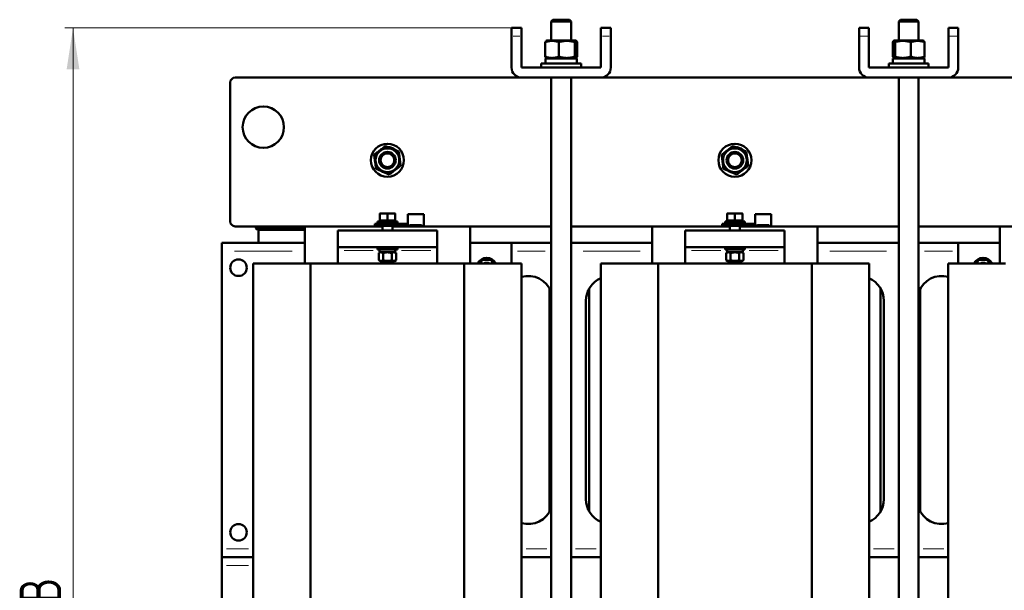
# Model space of a CAD drawing. Header units: millimetres. Extents: x 0 to 1498, y 0 to 2100.
# Tile 4 of 7: x 363 to 958, y 811 to 1156. Entities that reach past the tile are written whole.
import ezdxf

# ---------------------------------------------------------------- set-up
doc = ezdxf.new("R2010")
doc.units = ezdxf.units.MM
doc.header["$LTSCALE"] = 5
doc.linetypes.add('SLD-Сплошная', pattern=[0])
doc.styles.add('SLDTEXTSTYLE0', font='TXT', dxfattribs={"width": 0.7})
doc.styles.add('SLDTEXTSTYLE1', font='TXT', dxfattribs={"width": 0.7, "bigfont": 'bigfont'})
doc.dimstyles.new('SLDDIMSTYLE0', dxfattribs={"dimtxt": 25, "dimasz": 25, "dimexe": 0, "dimexo": 0.0625, "dimgap": 6.25, "dimtad": 2, "dimdec": 1, "dimrnd": 1e-09, "dimzin": 12, "dimdsep": 46, "dimtxsty": 'SLDTEXTSTYLE0', "dimsah": 1, "dimcen": 0.09, "dimadec": 0, "dimazin": 3, "dimtfac": 1, "dimtdec": 3, "dimtofl": 0, "dimtmove": 0, "dimatfit": 3, "dimfxl": 0, "dimfrac": 2, "dimtolj": 1, "dimtzin": 12, "dimarcsym": 0})

# ---------------------------------------------------------------- blocks, each defined once
blk = doc.blocks.new('_D_1')
at = {"color": 7, "linetype": 'SLD-Сплошная', "lineweight": 0}
for p, q in [((659.73, 1150.78), (389.78, 1150.78)), ((394.78, 470.78), (394.78, 1150.78)), ((534.73, 470.78), (389.78, 470.78))]:
    blk.add_line(p, q, dxfattribs=at)
at = {"color": 7, "linetype": 'SLD-Сплошная', "lineweight": 18}
for points in [[(394.78, 1150.78), (390.94, 1125.78), (398.63, 1125.78)], [(394.78, 470.78), (398.63, 495.78), (390.94, 495.78)]]:
    blk.add_solid(points, dxfattribs=at)
at = {"color": 7, "linetype": 'SLD-Сплошная', "lineweight": 18, "insert": (362.56, 802.78), "char_height": 25, "attachment_point": 1, "rotation": 90, "style": 'SLDTEXTSTYLE1'}
blk.add_mtext('В', dxfattribs=at)

msp = doc.modelspace()

# ---------------------------------------------------------------- linework, layer by layer
at = {"color": 7, "linetype": 'SLD-Сплошная', "lineweight": 50}
for p, q in [((684.78, 1155.78), (683.78, 1154.78)), ((683.78, 1154.78), (683.78, 1143.18)), ((695.78, 1154.78), (683.78, 1154.78)), ((694.78, 1155.78), (684.78, 1155.78)), ((695.78, 1154.78), (694.78, 1155.78)), ((695.78, 1143.18), (695.78, 1154.78)), ((894.78, 1155.78), (893.78, 1154.78)), ((893.78, 1154.78), (893.78, 1143.18)), ((905.78, 1154.78), (893.78, 1154.78)), ((904.78, 1155.78), (894.78, 1155.78)), ((905.78, 1154.78), (904.78, 1155.78)), ((905.78, 1143.18), (905.78, 1154.78)), ((665.78, 1150.78), (659.78, 1150.78)), ((659.78, 1145.78), (659.78, 1150.78)), ((665.78, 1150.78), (665.78, 1145.78)), ((713.78, 1150.78), (719.78, 1150.78)), ((713.78, 1145.78), (713.78, 1150.78)), ((719.78, 1145.78), (719.78, 1150.78)), ((875.78, 1150.78), (869.78, 1150.78)), ((869.78, 1150.78), (869.78, 1145.78)), ((875.78, 1150.78), (875.78, 1145.78)), ((923.78, 1150.78), (929.78, 1150.78)), ((923.78, 1145.78), (923.78, 1150.78)), ((929.78, 1145.78), (929.78, 1150.78)), ((659.78, 1126.78), (659.78, 1145.78)), ((665.78, 1145.78), (665.78, 1126.78)), ((680.69, 1142.91), (680.68, 1142.9)), ((681.16, 1143.18), (680.69, 1142.91)), ((698.41, 1143.18), (681.16, 1143.18)), ((698.88, 1142.91), (698.41, 1143.18)), ((713.78, 1126.78), (713.78, 1145.78)), ((719.78, 1145.78), (719.78, 1126.78)), ((869.78, 1126.78), (869.78, 1145.78)), ((875.78, 1145.78), (875.78, 1126.78)), ((891.16, 1143.18), (890.68, 1142.9)), ((908.41, 1143.18), (891.16, 1143.18)), ((908.89, 1142.9), (908.41, 1143.18)), ((923.78, 1126.78), (923.78, 1145.78)), ((929.78, 1145.78), (929.78, 1126.78)), ((680.18, 1133.4), (680.18, 1142.16)), ((688.43, 1133.4), (688.43, 1142.16)), ((698.03, 1133.4), (698.03, 1142.16)), ((699.38, 1133.4), (699.38, 1142.16)), ((890.18, 1142.16), (890.18, 1133.4)), ((891.54, 1142.16), (891.54, 1133.4)), ((901.14, 1142.16), (901.14, 1133.4)), ((909.38, 1133.4), (909.38, 1142.16)), ((680.23, 1132.38), (680.23, 1129.28)), ((699.33, 1132.38), (680.23, 1132.38)), ((680.71, 1132.64), (681.16, 1132.38)), ((698.41, 1132.38), (698.86, 1132.64)), ((699.33, 1129.28), (699.33, 1132.38)), ((890.23, 1132.38), (890.23, 1129.28)), ((909.33, 1132.38), (890.23, 1132.38)), ((890.71, 1132.64), (891.16, 1132.38)), ((908.41, 1132.38), (908.86, 1132.64)), ((909.33, 1129.28), (909.33, 1132.38)), ((665.78, 1126.78), (713.78, 1126.78)), ((677.78, 1129.28), (677.78, 1126.78)), ((701.78, 1129.28), (677.78, 1129.28)), ((701.78, 1126.78), (701.78, 1129.28)), ((875.78, 1126.78), (923.78, 1126.78)), ((887.78, 1129.28), (887.78, 1126.78)), ((911.78, 1129.28), (887.78, 1129.28)), ((911.78, 1126.78), (911.78, 1129.28)), ((492.78, 1120.78), (665.78, 1120.78)), ((713.78, 1120.78), (665.78, 1120.78)), ((683.78, 1120.78), (683.78, 526.78)), ((695.78, 526.78), (695.78, 1120.78)), ((713.78, 1120.78), (875.78, 1120.78)), ((923.78, 1120.78), (875.78, 1120.78)), ((893.78, 1120.78), (893.78, 526.78)), ((905.78, 526.78), (905.78, 1120.78)), ((923.78, 1120.78), (1096.78, 1120.78)), ((489.78, 1033.78), (489.78, 1117.78)), ((587.66, 1077.71), (587.83, 1078.13)), ((589.16, 1077.43), (589.83, 1076.93)), ((797.66, 1077.71), (797.83, 1078.13)), ((799.16, 1077.43), (799.83, 1076.93)), ((582.45, 1038.66), (580.12, 1038.66)), ((580.12, 1034.28), (580.12, 1038.4)), ((587.12, 1038.66), (582.45, 1038.66)), ((584.79, 1034.28), (584.79, 1038.4)), ((589.46, 1038.66), (587.12, 1038.66)), ((589.46, 1038.4), (589.46, 1034.28)), ((606.78, 1038.15), (597.07, 1038.15)), ((792.45, 1038.66), (790.12, 1038.66)), ((790.12, 1034.28), (790.12, 1038.4)), ((797.12, 1038.66), (792.45, 1038.66)), ((794.79, 1034.28), (794.79, 1038.4)), ((799.46, 1038.66), (797.12, 1038.66)), ((799.46, 1038.4), (799.46, 1034.28)), ((816.78, 1038.15), (807.07, 1038.15)), ((581.79, 1030.78), (492.78, 1030.78)), ((505.28, 1030.78), (505.28, 1029.78)), ((534.22, 1030.1), (534.78, 1030.1)), ((534.78, 1008.28), (534.78, 1030.78)), ((577.16, 1032.39), (577.16, 1031.21)), ((578.79, 1033.68), (578.79, 1032.43)), ((578.79, 1033.68), (584.79, 1033.68)), ((580.12, 1034.28), (582.45, 1034.28)), ((581.79, 1032.43), (581.79, 1032.39)), ((581.79, 1031.21), (581.79, 1028.28)), ((582.45, 1034.28), (584.79, 1034.28)), ((584.79, 1034.28), (587.12, 1034.28)), ((584.79, 1033.68), (590.79, 1033.68)), ((587.12, 1034.28), (589.46, 1034.28)), ((587.79, 1032.39), (587.79, 1032.43)), ((587.79, 1028.28), (587.79, 1031.21)), ((683.78, 1030.78), (587.79, 1030.78)), ((588.47, 1031.21), (588.47, 1032.39)), ((588.92, 1033.68), (589.46, 1034.28)), ((590.79, 1032.43), (590.79, 1033.68)), ((597.07, 1031.22), (598.45, 1031.22)), ((598.45, 1031.21), (606.78, 1031.21)), ((634.78, 1030.78), (634.78, 1008.28)), ((791.79, 1030.78), (695.78, 1030.78)), ((744.78, 1008.28), (744.78, 1030.78)), ((787.16, 1032.39), (787.16, 1031.21)), ((788.79, 1033.68), (788.79, 1032.43)), ((794.79, 1033.68), (788.79, 1033.68)), ((790.12, 1034.28), (792.45, 1034.28)), ((791.79, 1032.43), (791.79, 1032.39)), ((791.79, 1031.21), (791.79, 1028.28)), ((792.45, 1034.28), (794.79, 1034.28)), ((794.79, 1034.28), (797.12, 1034.28)), ((800.79, 1033.68), (794.79, 1033.68)), ((797.12, 1034.28), (799.46, 1034.28)), ((797.79, 1032.39), (797.79, 1032.43)), ((797.79, 1028.28), (797.79, 1031.21)), ((893.78, 1030.78), (797.79, 1030.78)), ((798.47, 1031.21), (798.47, 1032.39)), ((798.92, 1033.68), (799.46, 1034.28)), ((800.79, 1032.43), (800.79, 1033.68)), ((807.07, 1031.22), (808.45, 1031.22)), ((808.45, 1031.21), (816.78, 1031.21)), ((844.78, 1030.78), (844.78, 1008.28)), ((1001.79, 1030.78), (905.78, 1030.78)), ((954.78, 1008.28), (954.78, 1030.78)), ((506.28, 1028.78), (534.78, 1028.78)), ((506.78, 1028.78), (506.78, 1020.78)), ((554.78, 1028.28), (614.78, 1028.28)), ((554.78, 1028.28), (554.78, 1018.28)), ((614.78, 1018.28), (614.78, 1028.28)), ((764.78, 1028.28), (824.78, 1028.28)), ((764.78, 1028.28), (764.78, 1018.28)), ((824.78, 1018.28), (824.78, 1028.28)), ((534.78, 1020.78), (484.78, 1020.78)), ((484.78, 1020.78), (484.78, 1015.78)), ((554.78, 1018.28), (614.78, 1018.28)), ((554.78, 1018.28), (554.78, 1016.28)), ((578.79, 1018.01), (578.79, 1016.76)), ((584.79, 1018.01), (578.79, 1018.01)), ((590.79, 1018.01), (584.79, 1018.01)), ((590.79, 1016.76), (590.79, 1018.01)), ((614.78, 1018.28), (614.78, 1016.28)), ((634.78, 1020.78), (683.78, 1020.78)), ((659.78, 1020.78), (659.78, 1008.28)), ((695.78, 1020.78), (744.78, 1020.78)), ((764.78, 1018.28), (824.78, 1018.28)), ((764.78, 1018.28), (764.78, 1016.28)), ((788.79, 1018.01), (788.79, 1016.76)), ((794.79, 1018.01), (788.79, 1018.01)), ((800.79, 1018.01), (794.79, 1018.01)), ((800.79, 1016.76), (800.79, 1018.01)), ((824.78, 1018.28), (824.78, 1016.28)), ((844.78, 1020.78), (893.78, 1020.78)), ((905.78, 1020.78), (954.78, 1020.78)), ((929.78, 1020.78), (929.78, 1008.28)), ((484.78, 1015.78), (484.78, 835.78)), ((554.78, 1016.28), (554.78, 1008.28)), ((578.79, 1016.76), (584.79, 1016.76)), ((580.48, 1015.21), (579.59, 1014.7)), ((579.59, 1010.32), (579.59, 1014.7)), ((580.01, 1016.76), (580.01, 1015.21)), ((580.01, 1015.21), (589.56, 1015.21)), ((582.19, 1010.32), (582.19, 1014.7)), ((584.79, 1016.76), (590.79, 1016.76)), ((587.39, 1010.32), (587.39, 1014.7)), ((589.99, 1014.7), (589.1, 1015.21)), ((589.56, 1015.21), (589.56, 1016.76)), ((589.99, 1014.7), (589.99, 1010.32)), ((614.78, 1016.28), (614.78, 1008.28)), ((764.78, 1016.28), (764.78, 1008.28)), ((788.79, 1016.76), (794.79, 1016.76)), ((790.48, 1015.21), (789.59, 1014.7)), ((789.59, 1010.32), (789.59, 1014.7)), ((790.01, 1016.76), (790.01, 1015.21)), ((790.01, 1015.21), (799.56, 1015.21)), ((792.19, 1010.32), (792.19, 1014.7)), ((794.79, 1016.76), (800.79, 1016.76)), ((797.39, 1010.32), (797.39, 1014.7)), ((799.99, 1014.7), (799.1, 1015.21)), ((799.56, 1015.21), (799.56, 1016.76)), ((799.99, 1014.7), (799.99, 1010.32)), ((824.78, 1016.28), (824.78, 1008.28)), ((503.67, 1008.28), (503.67, 633.28)), ((503.67, 1008.28), (538.38, 1008.28)), ((538.38, 633.28), (538.38, 1008.28)), ((538.38, 1008.28), (631.19, 1008.28)), ((579.59, 1010.32), (580.48, 1009.81)), ((589.1, 1009.81), (580.48, 1009.81)), ((589.1, 1009.81), (589.99, 1010.32)), ((631.19, 1008.28), (631.19, 633.28)), ((631.19, 1008.28), (665.9, 1008.28)), ((640.83, 1008.28), (642.08, 1010.46)), ((642.08, 1010.46), (647.48, 1010.46)), ((647.48, 1010.46), (648.74, 1008.28)), ((665.9, 633.28), (665.9, 1008.28)), ((713.67, 1008.28), (713.67, 633.28)), ((713.67, 1008.28), (748.38, 1008.28)), ((748.38, 633.28), (748.38, 1008.28)), ((748.38, 1008.28), (841.19, 1008.28)), ((789.59, 1010.32), (790.48, 1009.81)), ((799.1, 1009.81), (790.48, 1009.81)), ((799.1, 1009.81), (799.99, 1010.32)), ((841.19, 1008.28), (841.19, 633.28)), ((841.19, 1008.28), (875.9, 1008.28)), ((875.9, 633.28), (875.9, 1008.28)), ((923.67, 1008.28), (923.67, 633.28)), ((923.67, 1008.28), (958.38, 1008.28)), ((940.83, 1008.28), (942.08, 1010.46)), ((942.08, 1010.46), (947.48, 1010.46)), ((947.48, 1010.46), (948.74, 1008.28)), ((682.78, 858.3), (682.78, 993.26)), ((706.78, 993.26), (706.78, 858.3)), ((882.78, 858.3), (882.78, 993.26)), ((906.78, 993.26), (906.78, 858.3)), ((704.78, 865.78), (704.78, 985.78)), ((884.78, 985.78), (884.78, 865.78)), ((484.78, 835.78), (484.78, 830.78)), ((484.78, 830.78), (503.67, 830.78)), ((484.78, 825.78), (484.78, 830.78)), ((683.78, 830.78), (665.9, 830.78)), ((713.67, 830.78), (695.78, 830.78)), ((893.78, 830.78), (875.9, 830.78)), ((923.67, 830.78), (905.78, 830.78)), ((484.78, 715.78), (484.78, 825.78))]:
    msp.add_line(p, q, dxfattribs=at)
at = {"color": 8, "linetype": 'SLD-Сплошная', "lineweight": 18}
for p, q in [((660.68, 1145.78), (664.88, 1145.78)), ((714.68, 1145.78), (718.88, 1145.78)), ((870.68, 1145.78), (874.88, 1145.78)), ((924.68, 1145.78), (928.88, 1145.78)), ((534.78, 1029.78), (505.28, 1029.78)), ((534.22, 1030.78), (534.22, 1030.1)), ((605.32, 1032), (598.52, 1032)), ((815.32, 1032), (808.52, 1032)), ((527.28, 1015.78), (492.28, 1015.78)), ((576.23, 1016.28), (558.57, 1016.28)), ((611, 1016.28), (593.35, 1016.28)), ((680.18, 1015.78), (663.38, 1015.78)), ((737.43, 1015.78), (703.13, 1015.78)), ((786.23, 1016.28), (768.57, 1016.28)), ((821, 1016.28), (803.35, 1016.28)), ((886.43, 1015.78), (852.13, 1015.78)), ((926.18, 1015.78), (909.38, 1015.78)), ((500.84, 835.78), (487.62, 835.78)), ((681.1, 835.78), (668.58, 835.78)), ((710.99, 835.78), (698.47, 835.78)), ((891.1, 835.78), (878.58, 835.78)), ((920.99, 835.78), (908.47, 835.78)), ((487.62, 825.78), (500.84, 825.78))]:
    msp.add_line(p, q, dxfattribs=at)
at = {"color": 7, "linetype": 'SLD-Сплошная', "lineweight": 50, "flags": 128}
for points in [[(585.7, 1078.69), (586.23, 1078.61), (587.83, 1078.13)], [(795.7, 1078.69), (796.23, 1078.61), (797.83, 1078.13)]]:
    msp.add_lwpolyline(points, dxfattribs=at)
at = {"color": 7, "linetype": 'SLD-Сплошная', "lineweight": 50}
for centre, radius in [((509.78, 1090.78), 12.5), ((584.78, 1070.78), 10), ((584.78, 1070.78), 7.19), ((794.78, 1070.78), 10), ((794.78, 1070.78), 7.19), ((584.78, 1070.78), 5), ((584.78, 1070.78), 4.17), ((794.78, 1070.78), 5), ((794.78, 1070.78), 4.17), ((494.78, 1005.78), 5), ((494.78, 845.78), 5)]:
    msp.add_circle(centre, radius, dxfattribs=at)
for centre, radius, start, end in [((665.78, 1126.78), 6, 180, 270), ((713.78, 1126.78), 6, 270, 0), ((875.78, 1126.78), 6, 180, 270), ((923.78, 1126.78), 6, 270, 0), ((492.78, 1117.78), 3, 90, 180), ((584.78, 1070.78), 7.96, 56.67553, 67.47733), ((794.78, 1070.78), 7.96, 56.67553, 67.47733), ((492.78, 1033.78), 3, 180, 270), ((506.28, 1029.78), 1, 180, 270), ((534.23, 1037.6), 7.5, 245.36881, 269.90191), ((644.78, 1005.78), 6, 24.62432, 155.37568), ((944.78, 1005.78), 6, 24.62432, 155.37568), ((644.78, 1005.78), 3, 56.44269, 123.55731), ((944.78, 1005.78), 3, 56.44269, 123.55731), ((669.78, 985.78), 15, 21.03904, 105.466), ((919.78, 985.78), 15, 74.53398, 158.96091), ((719.78, 985.78), 15, 113.57817, 180), ((869.78, 985.78), 15, 0, 66.42181), ((719.78, 865.78), 15, 180, 246.42183), ((869.78, 865.78), 15, 293.57819, 0), ((669.78, 865.78), 15, 254.534, 338.96096), ((919.78, 865.78), 15, 201.03909, 285.46602)]:
    msp.add_arc(centre, radius, start, end, dxfattribs=at)
for points, knots in [([(680.18, 1142.16), (680.86, 1142.41), (681.54, 1142.61), (682.91, 1142.89), (683.6, 1142.96), (684.65, 1142.97), (685, 1142.95), (685.7, 1142.87), (686.05, 1142.82), (687.08, 1142.61), (687.76, 1142.41), (688.43, 1142.16)], [0, 0, 0, 0, 0.25, 0.25, 0.5, 0.5, 0.625, 0.625, 0.75, 0.75, 1, 1, 1, 1]), ([(680.71, 1142.88), (680.64, 1142.84), (680.46, 1142.74), (680.29, 1142.38), (680.18, 1142.16)], [0, 0, 0, 0, 0.394844, 1, 1, 1, 1]), ([(688.43, 1142.16), (689.22, 1142.41), (690.01, 1142.61), (691.61, 1142.89), (692.41, 1142.96), (693.63, 1142.97), (694.03, 1142.95), (694.84, 1142.87), (695.25, 1142.82), (696.46, 1142.61), (697.25, 1142.41), (698.03, 1142.16)], [0, 0, 0, 0, 0.25, 0.25, 0.5, 0.5, 0.625, 0.625, 0.75, 0.75, 1, 1, 1, 1]), ([(698.03, 1142.16), (698.14, 1142.41), (698.25, 1142.61), (698.48, 1142.89), (698.59, 1142.96), (698.76, 1142.97), (698.82, 1142.95), (698.94, 1142.87), (698.99, 1142.82), (699.16, 1142.61), (699.27, 1142.41), (699.38, 1142.16)], [0, 0, 0, 0, 0.25, 0.25, 0.5, 0.5, 0.625, 0.625, 0.75, 0.75, 1, 1, 1, 1]), ([(890.18, 1142.16), (890.29, 1142.41), (890.41, 1142.61), (890.63, 1142.89), (890.74, 1142.96), (890.92, 1142.97), (890.97, 1142.95), (891.09, 1142.87), (891.15, 1142.82), (891.31, 1142.61), (891.43, 1142.41), (891.54, 1142.16)], [0, 0, 0, 0, 0.25, 0.25, 0.5, 0.5, 0.625, 0.625, 0.75, 0.75, 1, 1, 1, 1]), ([(891.54, 1142.16), (892.32, 1142.41), (893.11, 1142.61), (894.7, 1142.89), (895.5, 1142.96), (896.73, 1142.97), (897.13, 1142.95), (897.95, 1142.87), (898.35, 1142.82), (899.55, 1142.61), (900.35, 1142.41), (901.14, 1142.16)], [0, 0, 0, 0, 0.25, 0.25, 0.5, 0.5, 0.625, 0.625, 0.75, 0.75, 1, 1, 1, 1]), ([(901.14, 1142.16), (901.81, 1142.41), (902.49, 1142.61), (903.86, 1142.89), (904.55, 1142.96), (905.6, 1142.97), (905.96, 1142.95), (906.65, 1142.87), (907, 1142.82), (908.03, 1142.61), (908.71, 1142.41), (909.38, 1142.16)], [0, 0, 0, 0, 0.25, 0.25, 0.5, 0.5, 0.625, 0.625, 0.75, 0.75, 1, 1, 1, 1]), ([(909.38, 1142.16), (909.27, 1142.41), (909.1, 1142.78), (908.92, 1142.84), (908.86, 1142.86)], [0, 0, 0, 0, 0.682894, 1, 1, 1, 1]), ([(688.43, 1133.4), (687.76, 1133.16), (687.08, 1132.96), (685.71, 1132.68), (685.02, 1132.6), (683.97, 1132.6), (683.61, 1132.62), (682.92, 1132.69), (682.57, 1132.74), (681.54, 1132.95), (680.86, 1133.16), (680.18, 1133.4)], [0, 0, 0, 0, 0.25, 0.25, 0.5, 0.5, 0.625, 0.625, 0.75, 0.75, 1, 1, 1, 1]), ([(698.03, 1133.4), (697.25, 1133.16), (696.46, 1132.96), (694.86, 1132.68), (694.06, 1132.6), (692.83, 1132.6), (692.42, 1132.62), (691.61, 1132.69), (691.21, 1132.74), (690.01, 1132.95), (689.22, 1133.16), (688.43, 1133.4)], [0, 0, 0, 0, 0.25, 0.25, 0.5, 0.5, 0.625, 0.625, 0.75, 0.75, 1, 1, 1, 1]), ([(699.38, 1133.4), (699.27, 1133.16), (699.16, 1132.95), (698.94, 1132.67), (698.82, 1132.6), (698.59, 1132.6), (698.48, 1132.67), (698.25, 1132.95), (698.14, 1133.16), (698.03, 1133.4)], [0, 0, 0, 0, 0.25, 0.25, 0.5, 0.5, 0.75, 0.75, 1, 1, 1, 1]), ([(891.54, 1133.4), (891.43, 1133.16), (891.32, 1132.96), (891.09, 1132.68), (890.98, 1132.6), (890.81, 1132.6), (890.75, 1132.62), (890.63, 1132.69), (890.58, 1132.74), (890.41, 1132.95), (890.3, 1133.16), (890.18, 1133.4)], [0, 0, 0, 0, 0.25, 0.25, 0.5, 0.5, 0.625, 0.625, 0.75, 0.75, 1, 1, 1, 1]), ([(901.14, 1133.4), (900.35, 1133.16), (899.56, 1132.96), (897.97, 1132.68), (897.16, 1132.6), (895.94, 1132.6), (895.53, 1132.62), (894.72, 1132.69), (894.31, 1132.74), (893.11, 1132.95), (892.32, 1133.16), (891.54, 1133.4)], [0, 0, 0, 0, 0.25, 0.25, 0.5, 0.5, 0.625, 0.625, 0.75, 0.75, 1, 1, 1, 1]), ([(909.38, 1133.4), (908.71, 1133.16), (908.03, 1132.96), (906.66, 1132.68), (905.97, 1132.6), (904.92, 1132.6), (904.57, 1132.62), (903.87, 1132.69), (903.52, 1132.74), (902.49, 1132.95), (901.81, 1133.16), (901.14, 1133.4)], [0, 0, 0, 0, 0.25, 0.25, 0.5, 0.5, 0.625, 0.625, 0.75, 0.75, 1, 1, 1, 1]), ([(583.66, 1079.37), (583.1, 1078.94), (582.53, 1078.5), (581.39, 1077.63), (580.81, 1077.19), (579.94, 1076.51), (579.64, 1076.29), (579.06, 1075.84), (578.77, 1075.62), (577.91, 1074.96), (577.35, 1074.53), (576.78, 1074.1)], [0, 0, 0, 0, 0.25, 0.25, 0.5, 0.5, 0.625, 0.625, 0.75, 0.75, 1, 1, 1, 1]), ([(591.66, 1076.05), (591, 1076.32), (590.35, 1076.59), (589.02, 1077.15), (588.34, 1077.42), (587.32, 1077.85), (586.98, 1077.99), (586.31, 1078.27), (585.97, 1078.41), (584.97, 1078.82), (584.31, 1079.1), (583.66, 1079.37)], [0, 0, 0, 0, 0.25, 0.25, 0.5, 0.5, 0.625, 0.625, 0.75, 0.75, 1, 1, 1, 1]), ([(793.66, 1079.37), (793.1, 1078.94), (792.53, 1078.5), (791.39, 1077.63), (790.81, 1077.19), (789.94, 1076.51), (789.64, 1076.29), (789.06, 1075.84), (788.77, 1075.62), (787.91, 1074.96), (787.35, 1074.53), (786.78, 1074.1)], [0, 0, 0, 0, 0.25, 0.25, 0.5, 0.5, 0.625, 0.625, 0.75, 0.75, 1, 1, 1, 1]), ([(801.66, 1076.05), (801, 1076.32), (800.35, 1076.59), (799.02, 1077.15), (798.34, 1077.42), (797.32, 1077.85), (796.98, 1077.99), (796.31, 1078.27), (795.97, 1078.41), (794.97, 1078.82), (794.31, 1079.1), (793.66, 1079.37)], [0, 0, 0, 0, 0.25, 0.25, 0.5, 0.5, 0.625, 0.625, 0.75, 0.75, 1, 1, 1, 1]), ([(576.78, 1074.1), (576.88, 1073.4), (576.97, 1072.69), (577.16, 1071.26), (577.25, 1070.52), (577.44, 1069.08), (577.54, 1068.36), (577.73, 1066.93), (577.82, 1066.21), (577.91, 1065.51)], [0, 0, 0, 0, 0.25, 0.25, 0.5, 0.5, 0.75, 0.75, 1, 1, 1, 1]), ([(592.78, 1067.46), (592.69, 1068.17), (592.6, 1068.87), (592.41, 1070.31), (592.31, 1071.04), (592.12, 1072.49), (592.03, 1073.21), (591.84, 1074.64), (591.75, 1075.35), (591.66, 1076.05)], [0, 0, 0, 0, 0.25, 0.25, 0.5, 0.5, 0.75, 0.75, 1, 1, 1, 1]), ([(786.78, 1074.1), (786.88, 1073.4), (786.97, 1072.69), (787.16, 1071.26), (787.25, 1070.52), (787.44, 1069.08), (787.54, 1068.36), (787.73, 1066.93), (787.82, 1066.21), (787.91, 1065.51)], [0, 0, 0, 0, 0.25, 0.25, 0.5, 0.5, 0.75, 0.75, 1, 1, 1, 1]), ([(802.78, 1067.46), (802.69, 1068.17), (802.6, 1068.87), (802.41, 1070.31), (802.31, 1071.04), (802.12, 1072.49), (802.03, 1073.21), (801.84, 1074.64), (801.75, 1075.35), (801.66, 1076.05)], [0, 0, 0, 0, 0.25, 0.25, 0.5, 0.5, 0.75, 0.75, 1, 1, 1, 1]), ([(577.91, 1065.51), (578.56, 1065.24), (579.22, 1064.97), (580.55, 1064.42), (581.22, 1064.14), (582.24, 1063.72), (582.59, 1063.57), (583.26, 1063.29), (583.6, 1063.15), (584.6, 1062.74), (585.26, 1062.47), (585.91, 1062.19)], [0, 0, 0, 0, 0.25, 0.25, 0.5, 0.5, 0.625, 0.625, 0.75, 0.75, 1, 1, 1, 1]), ([(585.91, 1062.19), (586.47, 1062.63), (587.04, 1063.06), (588.18, 1063.93), (588.76, 1064.38), (589.63, 1065.05), (589.93, 1065.27), (590.51, 1065.72), (590.8, 1065.94), (591.66, 1066.6), (592.22, 1067.03), (592.78, 1067.46)], [0, 0, 0, 0, 0.25, 0.25, 0.5, 0.5, 0.625, 0.625, 0.75, 0.75, 1, 1, 1, 1]), ([(787.91, 1065.51), (788.56, 1065.24), (789.22, 1064.97), (790.55, 1064.42), (791.22, 1064.14), (792.24, 1063.72), (792.59, 1063.57), (793.26, 1063.29), (793.6, 1063.15), (794.6, 1062.74), (795.26, 1062.47), (795.91, 1062.19)], [0, 0, 0, 0, 0.25, 0.25, 0.5, 0.5, 0.625, 0.625, 0.75, 0.75, 1, 1, 1, 1]), ([(795.91, 1062.19), (796.47, 1062.63), (797.04, 1063.06), (798.18, 1063.93), (798.76, 1064.38), (799.63, 1065.05), (799.93, 1065.27), (800.51, 1065.72), (800.8, 1065.94), (801.66, 1066.6), (802.22, 1067.03), (802.78, 1067.46)], [0, 0, 0, 0, 0.25, 0.25, 0.5, 0.5, 0.625, 0.625, 0.75, 0.75, 1, 1, 1, 1]), ([(597.07, 1033.9), (597.07, 1034.38), (597.07, 1034.86), (597.07, 1035.76), (597.07, 1036.19), (597.07, 1036.95), (597.07, 1037.28), (597.07, 1037.82), (597.07, 1038.02), (597.07, 1038.15)], [0, 0, 0, 0, 0.25, 0.25, 0.5, 0.5, 0.75, 0.75, 1, 1, 1, 1]), ([(606.78, 1038.15), (606.78, 1038.13), (606.78, 1038.09), (606.78, 1038.02), (606.78, 1037.95), (606.78, 1037.86), (606.78, 1037.77), (606.78, 1037.67), (606.78, 1037.46), (606.78, 1037.11), (606.78, 1036.58), (606.78, 1035.97), (606.78, 1035.43), (606.78, 1034.97), (606.78, 1034.62), (606.78, 1034.26), (606.78, 1034.02), (606.78, 1033.9)], [0, 0, 0, 0, 0.0357792, 0.0713667, 0.1068381, 0.1422701, 0.1777394, 0.2133225, 0.2490951, 0.3754918, 0.5020307, 0.6254929, 0.7490191, 0.811945, 0.8744703, 0.9370153, 1, 1, 1, 1]), ([(807.07, 1033.9), (807.07, 1034.38), (807.07, 1034.86), (807.07, 1035.76), (807.07, 1036.19), (807.07, 1036.95), (807.07, 1037.28), (807.07, 1037.82), (807.07, 1038.02), (807.07, 1038.15)], [0, 0, 0, 0, 0.25, 0.25, 0.5, 0.5, 0.75, 0.75, 1, 1, 1, 1]), ([(816.78, 1038.15), (816.78, 1038.13), (816.78, 1038.09), (816.78, 1038.02), (816.78, 1037.95), (816.78, 1037.86), (816.78, 1037.77), (816.78, 1037.67), (816.78, 1037.46), (816.78, 1037.11), (816.78, 1036.58), (816.78, 1035.97), (816.78, 1035.43), (816.78, 1034.97), (816.78, 1034.62), (816.78, 1034.26), (816.78, 1034.02), (816.78, 1033.9)], [0, 0, 0, 0, 0.035779, 0.071367, 0.106838, 0.14227, 0.177739, 0.213322, 0.249095, 0.375492, 0.502031, 0.625493, 0.749019, 0.811945, 0.87447, 0.937015, 1, 1, 1, 1]), ([(577.16, 1032.39), (577.16, 1032.39), (577.36, 1032.39), (578.12, 1032.39), (578.69, 1032.39), (580.1, 1032.39), (580.95, 1032.39), (582.79, 1032.39), (583.79, 1032.39), (584.79, 1032.39)], [0, 0, 0, 0, 0.25, 0.25, 0.5, 0.5, 0.75, 0.75, 1, 1, 1, 1]), ([(584.79, 1031.21), (583.79, 1031.21), (582.79, 1031.21), (580.95, 1031.21), (580.1, 1031.21), (578.69, 1031.21), (578.12, 1031.21), (577.36, 1031.21), (577.16, 1031.21), (577.16, 1031.21)], [0, 0, 0, 0, 0.25, 0.25, 0.5, 0.5, 0.75, 0.75, 1, 1, 1, 1]), ([(584.79, 1032.39), (585.43, 1032.39), (586.07, 1032.39), (587.31, 1032.39), (587.91, 1032.39), (588.47, 1032.39)], [0, 0, 0, 0, 0.5, 0.5, 1, 1, 1, 1]), ([(588.47, 1031.21), (587.91, 1031.21), (587.31, 1031.21), (586.07, 1031.21), (585.43, 1031.21), (584.79, 1031.21)], [0, 0, 0, 0, 0.5, 0.5, 1, 1, 1, 1]), ([(588.47, 1032.39), (588.61, 1032.39), (588.87, 1032.39), (589.27, 1032.39), (589.67, 1032.39), (590.08, 1032.39), (590.49, 1032.39), (590.91, 1032.39), (591.33, 1032.39), (591.75, 1032.39), (592.18, 1032.39), (592.76, 1032.39), (593.49, 1032.39), (594.37, 1032.39), (595.26, 1032.39), (596.16, 1032.39), (596.76, 1032.39), (597.07, 1032.39)], [0, 0, 0, 0, 0.050138, 0.100181, 0.150152, 0.200076, 0.249977, 0.299882, 0.349813, 0.399796, 0.449855, 0.500015, 0.60019, 0.700079, 0.799878, 0.899787, 1, 1, 1, 1]), ([(597.07, 1031.21), (595.56, 1031.21), (594.06, 1031.21), (591.17, 1031.21), (589.78, 1031.21), (588.47, 1031.21)], [0, 0, 0, 0, 0.5, 0.5, 1, 1, 1, 1]), ([(597.07, 1031.22), (597.07, 1031.23), (597.07, 1031.31), (597.07, 1031.59), (597.07, 1031.78), (597.07, 1032)], [0, 0, 0, 0, 0.5, 0.5, 1, 1, 1, 1]), ([(606.78, 1033.9), (606.78, 1033.84), (606.78, 1033.7), (606.78, 1033.51), (606.78, 1033.31), (606.78, 1033.11), (606.78, 1032.88), (606.78, 1032.6), (606.78, 1032.3), (606.78, 1032.1), (606.78, 1032)], [0, 0, 0, 0, 0.101331, 0.202381, 0.303357, 0.404464, 0.505908, 0.67067, 0.83507, 1, 1, 1, 1]), ([(606.78, 1032), (606.78, 1031.97), (606.78, 1031.92), (606.78, 1031.84), (606.78, 1031.76), (606.78, 1031.66), (606.78, 1031.54), (606.78, 1031.42), (606.78, 1031.33), (606.78, 1031.26), (606.78, 1031.22), (606.78, 1031.22), (606.78, 1031.21)], [0, 0, 0, 0, 0.06129, 0.12237, 0.183532, 0.245068, 0.372239, 0.500069, 0.627231, 0.755071, 0.877362, 1, 1, 1, 1]), ([(787.16, 1032.39), (787.16, 1032.39), (787.36, 1032.39), (788.12, 1032.39), (788.69, 1032.39), (790.1, 1032.39), (790.95, 1032.39), (792.79, 1032.39), (793.79, 1032.39), (794.79, 1032.39)], [0, 0, 0, 0, 0.25, 0.25, 0.5, 0.5, 0.75, 0.75, 1, 1, 1, 1]), ([(794.79, 1031.21), (793.79, 1031.21), (792.79, 1031.21), (790.95, 1031.21), (790.1, 1031.21), (788.69, 1031.21), (788.12, 1031.21), (787.36, 1031.21), (787.16, 1031.21), (787.16, 1031.21)], [0, 0, 0, 0, 0.25, 0.25, 0.5, 0.5, 0.75, 0.75, 1, 1, 1, 1]), ([(794.79, 1032.39), (795.43, 1032.39), (796.07, 1032.39), (797.31, 1032.39), (797.91, 1032.39), (798.47, 1032.39)], [0, 0, 0, 0, 0.5, 0.5, 1, 1, 1, 1]), ([(798.47, 1031.21), (797.91, 1031.21), (797.31, 1031.21), (796.07, 1031.21), (795.43, 1031.21), (794.79, 1031.21)], [0, 0, 0, 0, 0.5, 0.5, 1, 1, 1, 1]), ([(798.47, 1032.39), (798.61, 1032.39), (798.87, 1032.39), (799.27, 1032.39), (799.67, 1032.39), (800.08, 1032.39), (800.49, 1032.39), (800.91, 1032.39), (801.33, 1032.39), (801.75, 1032.39), (802.18, 1032.39), (802.76, 1032.39), (803.49, 1032.39), (804.37, 1032.39), (805.26, 1032.39), (806.16, 1032.39), (806.76, 1032.39), (807.07, 1032.39)], [0, 0, 0, 0, 0.050138, 0.100181, 0.150152, 0.200076, 0.249977, 0.299882, 0.349813, 0.399796, 0.449855, 0.500015, 0.60019, 0.700079, 0.799878, 0.899787, 1, 1, 1, 1]), ([(807.07, 1031.21), (805.56, 1031.21), (804.06, 1031.21), (801.17, 1031.21), (799.78, 1031.21), (798.47, 1031.21)], [0, 0, 0, 0, 0.5, 0.5, 1, 1, 1, 1]), ([(807.07, 1031.22), (807.07, 1031.23), (807.07, 1031.31), (807.07, 1031.59), (807.07, 1031.78), (807.07, 1032)], [0, 0, 0, 0, 0.5, 0.5, 1, 1, 1, 1]), ([(816.78, 1033.9), (816.78, 1033.84), (816.78, 1033.7), (816.78, 1033.51), (816.78, 1033.31), (816.78, 1033.11), (816.78, 1032.88), (816.78, 1032.6), (816.78, 1032.3), (816.78, 1032.1), (816.78, 1032)], [0, 0, 0, 0, 0.101331, 0.202381, 0.303357, 0.404464, 0.505908, 0.67067, 0.83507, 1, 1, 1, 1]), ([(816.78, 1032), (816.78, 1031.97), (816.78, 1031.92), (816.78, 1031.84), (816.78, 1031.76), (816.78, 1031.66), (816.78, 1031.54), (816.78, 1031.42), (816.78, 1031.33), (816.78, 1031.26), (816.78, 1031.22), (816.78, 1031.22), (816.78, 1031.21)], [0, 0, 0, 0, 0.06129, 0.12237, 0.183532, 0.245068, 0.372239, 0.500069, 0.627231, 0.755071, 0.877362, 1, 1, 1, 1]), ([(579.59, 1014.7), (580.02, 1014.94), (580.45, 1015.1), (581.11, 1015.1), (581.33, 1015.06), (581.76, 1014.92), (581.98, 1014.82), (582.19, 1014.7)], [0, 0, 0, 0, 0.5, 0.5, 0.75, 0.75, 1, 1, 1, 1]), ([(582.19, 1014.7), (583.04, 1014.94), (583.9, 1015.1), (585.23, 1015.1), (585.67, 1015.06), (586.53, 1014.92), (586.96, 1014.82), (587.39, 1014.7)], [0, 0, 0, 0, 0.5, 0.5, 0.75, 0.75, 1, 1, 1, 1]), ([(587.39, 1014.7), (587.81, 1014.94), (588.24, 1015.1), (588.9, 1015.1), (589.13, 1015.06), (589.56, 1014.92), (589.77, 1014.82), (589.99, 1014.7)], [0, 0, 0, 0, 0.5, 0.5, 0.75, 0.75, 1, 1, 1, 1]), ([(789.59, 1014.7), (790.02, 1014.94), (790.45, 1015.1), (791.11, 1015.1), (791.33, 1015.06), (791.76, 1014.92), (791.98, 1014.82), (792.19, 1014.7)], [0, 0, 0, 0, 0.5, 0.5, 0.75, 0.75, 1, 1, 1, 1]), ([(792.19, 1014.7), (793.04, 1014.94), (793.9, 1015.1), (795.23, 1015.1), (795.67, 1015.06), (796.53, 1014.92), (796.96, 1014.82), (797.39, 1014.7)], [0, 0, 0, 0, 0.5, 0.5, 0.75, 0.75, 1, 1, 1, 1]), ([(797.39, 1014.7), (797.81, 1014.94), (798.24, 1015.1), (798.9, 1015.1), (799.13, 1015.06), (799.56, 1014.92), (799.77, 1014.82), (799.99, 1014.7)], [0, 0, 0, 0, 0.5, 0.5, 0.75, 0.75, 1, 1, 1, 1]), ([(582.19, 1010.32), (581.77, 1010.07), (581.34, 1009.92), (580.67, 1009.92), (580.45, 1009.95), (580.02, 1010.09), (579.81, 1010.2), (579.59, 1010.32)], [0, 0, 0, 0, 0.5, 0.5, 0.75, 0.75, 1, 1, 1, 1]), ([(587.39, 1010.32), (586.54, 1010.07), (585.68, 1009.92), (584.35, 1009.92), (583.91, 1009.95), (583.04, 1010.09), (582.62, 1010.2), (582.19, 1010.32)], [0, 0, 0, 0, 0.5, 0.5, 0.75, 0.75, 1, 1, 1, 1]), ([(589.99, 1010.32), (589.56, 1010.07), (589.13, 1009.92), (588.47, 1009.92), (588.25, 1009.95), (587.81, 1010.09), (587.6, 1010.2), (587.39, 1010.32)], [0, 0, 0, 0, 0.5, 0.5, 0.75, 0.75, 1, 1, 1, 1]), ([(792.19, 1010.32), (791.77, 1010.07), (791.34, 1009.92), (790.67, 1009.92), (790.45, 1009.95), (790.02, 1010.09), (789.81, 1010.2), (789.59, 1010.32)], [0, 0, 0, 0, 0.5, 0.5, 0.75, 0.75, 1, 1, 1, 1]), ([(797.39, 1010.32), (796.54, 1010.07), (795.68, 1009.92), (794.35, 1009.92), (793.91, 1009.95), (793.04, 1010.09), (792.62, 1010.2), (792.19, 1010.32)], [0, 0, 0, 0, 0.5, 0.5, 0.75, 0.75, 1, 1, 1, 1]), ([(799.99, 1010.32), (799.56, 1010.07), (799.13, 1009.92), (798.47, 1009.92), (798.25, 1009.95), (797.81, 1010.09), (797.6, 1010.2), (797.39, 1010.32)], [0, 0, 0, 0, 0.5, 0.5, 0.75, 0.75, 1, 1, 1, 1])]:
    msp.add_open_spline(points, degree=3, knots=knots, dxfattribs=at)
for points in [[(680.18, 1133.4), (680.36, 1133.02), (680.53, 1132.75), (680.71, 1132.64)], [(908.86, 1132.64), (909.04, 1132.75), (909.21, 1133.02), (909.38, 1133.4)], [(580.12, 1038.4), (580.89, 1038.56), (581.67, 1038.66), (582.45, 1038.66)], [(580.12, 1038.66), (580.12, 1038.66), (580.12, 1038.56), (580.12, 1038.4)], [(582.45, 1038.66), (583.24, 1038.66), (584.02, 1038.56), (584.79, 1038.4)], [(584.79, 1038.4), (585.56, 1038.56), (586.34, 1038.66), (587.12, 1038.66)], [(587.12, 1038.66), (587.91, 1038.66), (588.69, 1038.56), (589.46, 1038.4)], [(589.46, 1038.4), (589.46, 1038.56), (589.46, 1038.66), (589.46, 1038.66)], [(790.12, 1038.4), (790.89, 1038.56), (791.67, 1038.66), (792.45, 1038.66)], [(790.12, 1038.66), (790.12, 1038.66), (790.12, 1038.56), (790.12, 1038.4)], [(792.45, 1038.66), (793.24, 1038.66), (794.02, 1038.56), (794.79, 1038.4)], [(794.79, 1038.4), (795.56, 1038.56), (796.34, 1038.66), (797.12, 1038.66)], [(797.12, 1038.66), (797.91, 1038.66), (798.69, 1038.56), (799.46, 1038.4)], [(799.46, 1038.4), (799.46, 1038.56), (799.46, 1038.66), (799.46, 1038.66)], [(597.07, 1032), (597.07, 1032.59), (597.07, 1033.25), (597.07, 1033.9)], [(598.45, 1031.21), (598.45, 1031.21), (598.45, 1031.21), (598.45, 1031.22)], [(807.07, 1032), (807.07, 1032.59), (807.07, 1033.25), (807.07, 1033.9)], [(808.45, 1031.21), (808.45, 1031.21), (808.45, 1031.21), (808.45, 1031.22)]]:
    msp.add_open_spline(points, degree=3, dxfattribs=at)

# ---------------------------------------------------------------- dimensions: what is measured, and where the dimension line sits
at = {"color": 7, "linetype": 'SLD-Сплошная', "lineweight": 18}
dim = msp.add_linear_dim(base=(394.78, 1150.78), p1=(534.78, 470.78), p2=(659.78, 1150.78), angle=90, text='В', dimstyle='SLDDIMSTYLE0', dxfattribs=at)
dim.commit()
dim.dimension.update_dxf_attribs({"geometry": '_D_1', "text_midpoint": (394.78, 810.78), "dimtype": 160})

doc.saveas('drawing.dxf')
